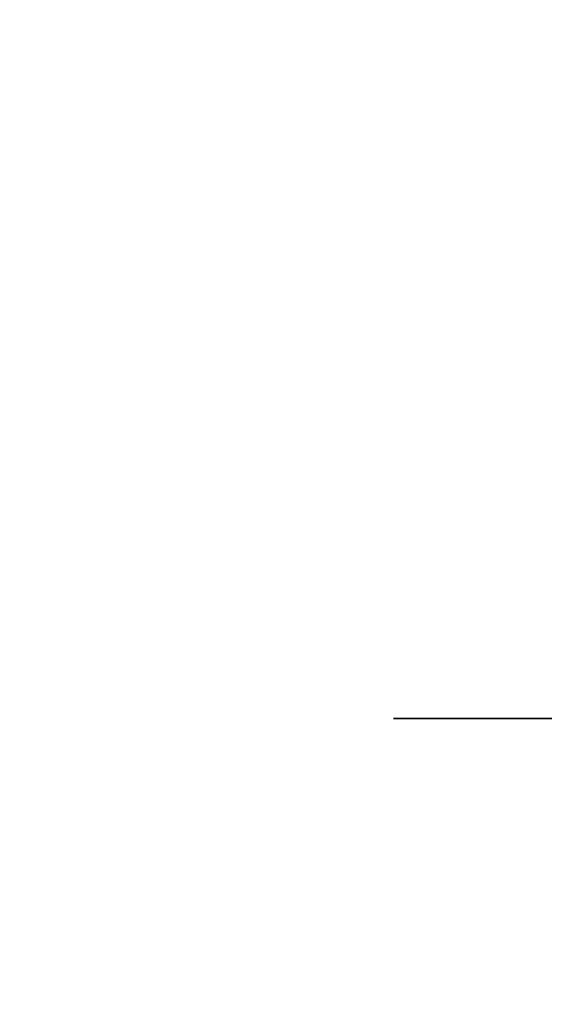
# Model space of a CAD drawing. Header units: millimetres. Extents: x -346 to 344, y -352 to 415.
# Tile 67 of 256: x -345.77 to -341.8, y -2.16 to 5.29. Entities that reach past the tile are written whole.
import ezdxf

# ---------------------------------------------------------------- set-up
doc = ezdxf.new("R2010")
doc.units = ezdxf.units.MM
doc.header["$MEASUREMENT"] = 0
doc.layers.add('IGES LEVEL 0', color=9, linetype='Continuous')

msp = doc.modelspace()

# ---------------------------------------------------------------- linework, layer by layer
at = {"layer": 'IGES LEVEL 0'}
msp.add_open_spline([(0, -341.6092, 257.9007), (-27.6292, -341.6092, 257.9007), (-55.1512, -338.2488, 257.8916), (-108.7755, -324.9836, 257.9639), (-134.6567, -315.1396, 258.0374), (-171.5862, -295.6772, 258.0201), (-183.5616, -288.3816, 257.9893), (-206.4725, -272.4146, 257.9806), (-217.2204, -263.924, 258.0114), (-232.9405, -249.8872, 258.0691), (-238.2015, -244.8787, 258.0875), (-247.9256, -235.0029, 258.0918), (-252.3965, -230.1893, 258.0805), (-266.0893, -214.5659, 258.0487), (-274.6997, -203.4179, 258.036), (-290.5038, -180.1203, 258.091), (-297.5713, -168.2031, 258.1444), (-310.2717, -143.4377, 258.1905), (-315.7971, -130.8241, 258.1908), (-325.3546, -104.8004, 258.1595), (-329.3024, -91.6302, 258.1328), (-335.6561, -64.5884, 258.1111), (-337.9944, -50.9619, 258.1116), (-345.7731, 20.1306, 258.1297), (-337.4517, 78.0196, 258.1121), (-315.3258, 131.1865, 258.1581)], degree=3, knots=[3, 3, 3, 3, 3.123114, 3.123114, 3.246158, 3.246158, 3.30912, 3.30912, 3.370595, 3.370595, 3.403029, 3.403029, 3.432352, 3.432352, 3.495598, 3.495598, 3.557798, 3.557798, 3.619614, 3.619614, 3.681329, 3.681329, 3.743392, 3.743392, 4, 4, 4, 4], dxfattribs=at)
msp.add_open_spline([(-341.5344, 0, 258.1223), (-344.6105, 0, 175.0594), (-342.6589, 0, 91.9768), (-335.6868, 0, 9.1611)], degree=3, dxfattribs=at)

doc.saveas('drawing.dxf')
